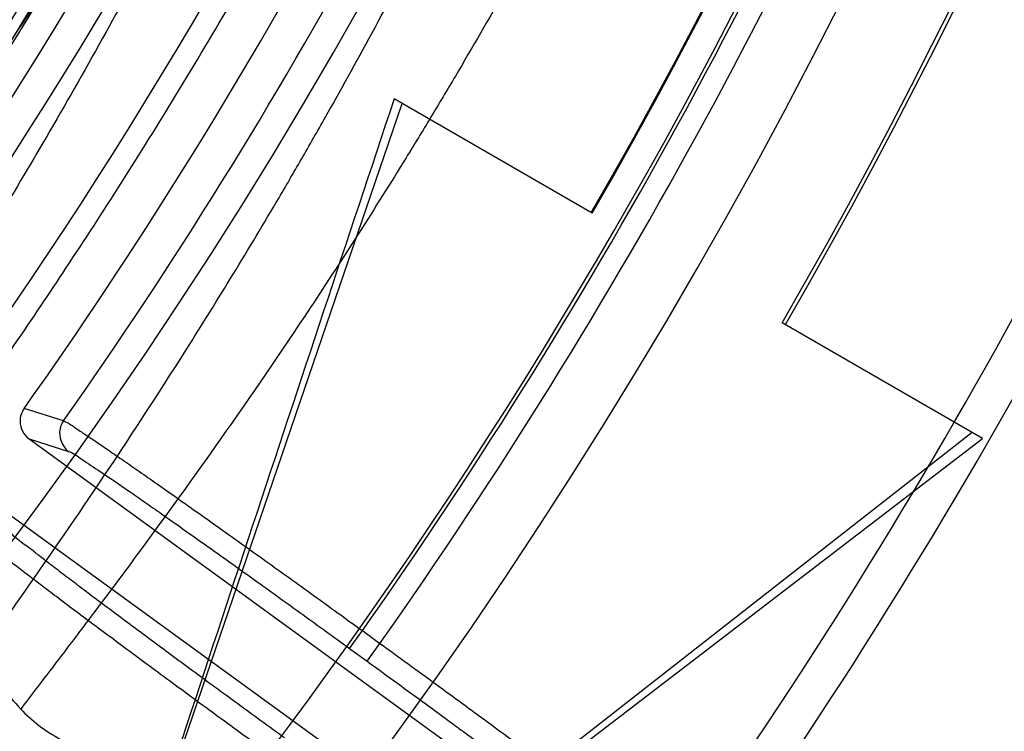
# Model space of a CAD drawing. Header units: millimetres. Extents: x 0 to 297, y 0 to 210.
# Tile 87 of 256: x 147.7783 to 147.8456, y 92.6612 to 92.7098. Entities that reach past the tile are written whole.
import ezdxf

# ---------------------------------------------------------------- set-up
doc = ezdxf.new("R2010")
doc.units = ezdxf.units.MM
doc.header["$LTSCALE"] = 16.335
doc.layers.get('0').update_dxf_attribs({"linetype": 'CONTINUOUS'})
for name, color, linetype in [('01_GLOBAL', 7, 'CONTINUOUS'), ('INTFCLR_1', 7, 'CONTINUOUS'), ('INTFCLR_144815', 7, 'CONTINUOUS')]:
    doc.layers.add(name, color=color, linetype=linetype)

msp = doc.modelspace()

# ---------------------------------------------------------------- linework, layer by layer
at = {"color": 7, "linetype": 'Continuous'}
msp.add_circle((148.2308034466, 92.1164639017), 1.9, dxfattribs=at)
at = {"color": 9, "linetype": 'Continuous'}
msp.add_arc((148.2308034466, 92.1164639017), 1.8756493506, 92.9674534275, 177.0325465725, dxfattribs=at)
at = {"layer": '01_GLOBAL', "color": 7, "linetype": 'Continuous'}
msp.add_circle((148.2308034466, 92.1164639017), 1.925, dxfattribs=at)
at = {"layer": 'INTFCLR_1', "color": 6, "linetype": 'Continuous'}
for radius in [0.3017258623, 0.2867456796]:
    msp.add_arc((147.5056636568, 92.8766036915), radius, 270, 90.00000002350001, dxfattribs=at)
for points, knots in [([(147.7024190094, 93.0916036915), (147.7018087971, 93.0916036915), (147.7029114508, 93.08950324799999), (147.7038583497, 93.08834455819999), (147.7054058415, 93.0863113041), (147.7073153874, 93.0840115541), (147.7097564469, 93.0810765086), (147.7126098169, 93.0776680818), (147.7156703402, 93.073960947), (147.7186923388, 93.0702356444), (147.721505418, 93.0666872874), (147.7240879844, 93.06335701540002), (147.7264364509, 93.0602594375), (147.7285589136, 93.05739951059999), (147.7304701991, 93.0547707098), (147.7321890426, 93.05236174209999), (147.7337330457, 93.05015870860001), (147.7351142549, 93.0481557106), (147.7363481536, 93.04633959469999), (147.7374498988, 93.04469533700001), (147.7384368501, 93.0432038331), (147.7393145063, 93.04186262), (147.740301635, 93.0403384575), (147.7413416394, 93.03871140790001), (147.7424164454, 93.0370044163), (147.7434051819, 93.03541431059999), (147.7444675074, 93.0336832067), (147.7454727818, 93.0320194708), (147.7463989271, 93.0304656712), (147.7472040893, 93.0291000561), (147.7480924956, 93.0275744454), (147.7490691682, 93.0258742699), (147.7501439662, 93.02397450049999), (147.7513258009, 93.02184928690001), (147.7526254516, 93.0194658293), (147.7540567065, 93.016782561), (147.7556293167, 93.01375936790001), (147.7573520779, 93.0103498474), (147.7592357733, 93.0064972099), (147.7612959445, 93.00212210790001), (147.7635459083, 92.9971289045), (147.7659975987, 92.99139551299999), (147.7686600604, 92.9847751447), (147.771540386, 92.9770580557), (147.7745995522, 92.96806700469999), (147.7776353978, 92.9580497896), (147.7804347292, 92.9474285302), (147.7828479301, 92.9366846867), (147.7848548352, 92.9259114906), (147.7864550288, 92.91515159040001), (147.7876568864, 92.9044033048), (147.7884643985, 92.8936919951), (147.7888848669, 92.883007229), (147.788923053, 92.8723658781), (147.7885832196, 92.8617581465), (147.7878679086, 92.85118540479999), (147.7867790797, 92.8406561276), (147.7853146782, 92.8301491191), (147.7834744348, 92.81967840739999), (147.7812492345, 92.80922126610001), (147.7786373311, 92.7987909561), (147.7756726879, 92.7885321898), (147.7725298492, 92.77894344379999), (147.7694333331, 92.7704309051), (147.7665578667, 92.7631606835), (147.763914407, 92.756913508), (147.7614912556, 92.751504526), (147.7592772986, 92.74679278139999), (147.7572566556, 92.7426627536), (147.7554148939, 92.7390284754), (147.7537381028, 92.7358200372), (147.7522167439, 92.7329849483), (147.7508394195, 92.7304773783), (147.7495919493, 92.72825221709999), (147.7484619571, 92.7262722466), (147.7474378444, 92.724505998), (147.7465123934, 92.7229325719), (147.7456788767, 92.7215330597), (147.7447260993, 92.71995062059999), (147.7436842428, 92.71824390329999), (147.7424549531, 92.71626272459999), (147.7413949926, 92.7145809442), (147.7404087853, 92.71303704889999), (147.7395314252, 92.7116777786), (147.7385421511, 92.7101629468), (147.7374297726, 92.7084808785), (147.7361816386, 92.706620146), (147.7347816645, 92.7045655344), (147.7332139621, 92.7023025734), (147.7314607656, 92.69981828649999), (147.7295082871, 92.69710583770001), (147.7273377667, 92.6941536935), (147.7249300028, 92.69095159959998), (147.7222786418, 92.6875081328), (147.7193828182, 92.6838337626), (147.7162651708, 92.67997262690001), (147.7130841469, 92.6761093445), (147.7101062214, 92.67254834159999), (147.7075479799, 92.66947614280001), (147.7055504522, 92.6670757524), (147.7039276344, 92.6649548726), (147.7029496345, 92.6637602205), (147.7017963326, 92.66160369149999), (147.7024190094, 92.66160369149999)], [0, 0, 0, 0, 0.0038604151, 0.0075016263, 0.0124785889, 0.0188917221, 0.0268498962, 0.0364677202, 0.04706947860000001, 0.0572444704, 0.0668187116, 0.0757144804, 0.08390538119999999, 0.0914099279, 0.098245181, 0.1044667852, 0.1101313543, 0.1152642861, 0.1198589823, 0.1240215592, 0.1277856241, 0.1311734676, 0.1341617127, 0.1392736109, 0.1433897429, 0.1469230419, 0.1511192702, 0.1562389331, 0.1592204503, 0.1625628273, 0.1662680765, 0.1703891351, 0.1749670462, 0.1800766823, 0.185772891, 0.1921413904, 0.1993155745, 0.2073310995, 0.2163076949, 0.2264451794, 0.2379233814, 0.250953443, 0.2658909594, 0.2830621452, 0.3030578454, 0.3259639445, 0.3492662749, 0.372530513, 0.3956109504, 0.4185782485, 0.4413347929, 0.4640172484, 0.48651927, 0.5089682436, 0.5313242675, 0.553647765, 0.5759939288, 0.5982772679, 0.6207473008, 0.6432362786, 0.6658996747, 0.6887559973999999, 0.7107777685, 0.7297237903, 0.7460531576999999, 0.7602331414, 0.7726347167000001, 0.7835467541, 0.7931663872, 0.8017211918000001, 0.8093215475, 0.8160683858, 0.8220758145, 0.8274205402, 0.8322066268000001, 0.8364980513, 0.8403368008, 0.8437547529, 0.8468031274, 0.8520223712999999, 0.8564046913, 0.8615533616, 0.8645986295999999, 0.8679945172, 0.8717882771, 0.8760445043, 0.8807522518, 0.8859628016, 0.8917731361, 0.8981681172, 0.9051985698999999, 0.9129160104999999, 0.9213486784, 0.9305434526, 0.9404096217, 0.9509435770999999, 0.9619432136, 0.9720502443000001, 0.9803711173, 0.9870628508, 0.9922716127, 0.99606073, 1, 1, 1, 1]), ([(147.7024190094, 92.66160369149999), (147.7031143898, 92.66160369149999), (147.7043203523, 92.6624163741), (147.7061744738, 92.6635325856), (147.7083002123, 92.66507723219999), (147.710928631, 92.6670898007), (147.7140582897, 92.6696593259), (147.7175074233, 92.6726544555), (147.7210070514, 92.6758564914), (147.724310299, 92.6790215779), (147.7273371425, 92.6820373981), (147.7300923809, 92.6848835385), (147.7325889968, 92.6875456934), (147.7348455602, 92.6900206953), (147.7368773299, 92.69230773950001), (147.7387011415, 92.69440843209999), (147.7403405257, 92.6963368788), (147.7418089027, 92.69809721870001), (147.74312239, 92.69969855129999), (147.7442950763, 92.7011505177), (147.7453447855, 92.7024683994), (147.7462981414, 92.7036803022), (147.7472372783, 92.7048876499), (147.7482377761, 92.70618954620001), (147.7492999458, 92.7075906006), (147.7503509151, 92.70899661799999), (147.7513832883, 92.71039607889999), (147.7524574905, 92.7118722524), (147.7536466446, 92.7135309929), (147.7549757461, 92.71541616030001), (147.7564609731, 92.7175638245), (147.7581179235, 92.7200131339), (147.7599603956, 92.72280467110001), (147.7620026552, 92.725988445), (147.7642665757, 92.7296344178), (147.7667734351, 92.73382309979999), (147.7695429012, 92.73865281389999), (147.7725956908, 92.7442536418), (147.7759494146, 92.7507780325), (147.7796263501, 92.7584542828), (147.7835547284, 92.7673916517), (147.7874822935, 92.777309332), (147.7911546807, 92.7877658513), (147.7944163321, 92.7983650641), (147.7972390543, 92.8090034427), (147.7996322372, 92.81966957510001), (147.8015947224, 92.830307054), (147.8031423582, 92.84094476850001), (147.8042785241, 92.8515373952), (147.8050140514, 92.86210180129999), (147.805355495, 92.8726275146), (147.8053083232, 92.8831163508), (147.8048760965, 92.8935745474), (147.8040611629, 92.9039954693), (147.8028633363, 92.9143835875), (147.8012816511, 92.9247373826), (147.799316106, 92.935041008), (147.7969588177, 92.94531754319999), (147.7942058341, 92.9555541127), (147.7910435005, 92.9657625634), (147.7874805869, 92.97589100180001), (147.7836594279, 92.98555735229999), (147.7798256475, 92.9943126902), (147.7762354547, 93.0018480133), (147.7729615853, 93.0082575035), (147.7699846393, 93.0137592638), (147.767284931, 93.01850609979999), (147.7648405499, 93.0226260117), (147.7626315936, 93.0262165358), (147.7606351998, 93.029359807), (147.7588346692, 93.032115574), (147.7572125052, 93.0345383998), (147.7557564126, 93.0366668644), (147.7544486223, 93.0385420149), (147.7532796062, 93.0401903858), (147.7522307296, 93.04164776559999), (147.7512884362, 93.0429399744), (147.7503875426, 93.0441606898), (147.749451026, 93.0454152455), (147.7484191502, 93.0467800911), (147.7473563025, 93.048166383), (147.7462900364, 93.04953808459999), (147.7452102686, 93.0509094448), (147.7440251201, 93.0523937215), (147.7427013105, 93.0540257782), (147.7412185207, 93.05582248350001), (147.7395625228, 93.05779146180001), (147.7377136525, 93.05994306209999), (147.7356554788, 93.0622827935), (147.733366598, 93.0648176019), (147.7308303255, 93.0675463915), (147.7280323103, 93.07046241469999), (147.7249547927, 93.0735545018), (147.7215984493, 93.0767954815), (147.7180191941, 93.0800963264), (147.7144644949, 93.08320501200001), (147.7112102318, 93.085894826), (147.7084715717, 93.08800309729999), (147.7062664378, 93.089614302), (147.7043599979, 93.09076625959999), (147.7031273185, 93.0916036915), (147.7024190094, 93.0916036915)], [0, 0, 0, 0, 0.0042187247, 0.0081401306, 0.0133978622, 0.0200459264, 0.0282638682, 0.0379443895, 0.0477615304, 0.05703690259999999, 0.0656973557, 0.0736821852, 0.0810680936, 0.0878383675, 0.0940009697, 0.0996271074, 0.1047154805, 0.1093563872, 0.1135342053, 0.1172803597, 0.1206792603, 0.1237557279, 0.1266349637, 0.1299589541, 0.1337168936, 0.1373013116, 0.1406085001, 0.1442672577, 0.148377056, 0.1529904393, 0.1582606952, 0.164218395, 0.1709303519, 0.1785521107, 0.1871652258, 0.1969659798, 0.2081658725, 0.2209392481, 0.2356613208, 0.2526660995, 0.2725685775, 0.2948769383, 0.3173640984, 0.3397873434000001, 0.3621386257, 0.3841211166, 0.4060891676, 0.4277469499, 0.4493218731, 0.470705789, 0.4919793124, 0.5131981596, 0.5343255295, 0.5554668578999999, 0.5765984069, 0.5977513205, 0.6189954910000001, 0.6402209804, 0.6617015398, 0.6832900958, 0.7050415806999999, 0.7268239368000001, 0.7463339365, 0.7630160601, 0.7774553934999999, 0.7899931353, 0.8009638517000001, 0.8105830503, 0.8190545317, 0.8265380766, 0.8331730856, 0.8390248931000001, 0.8442268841, 0.8488182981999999, 0.8528943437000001, 0.8564866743, 0.8597116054, 0.8625968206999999, 0.8656908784, 0.8692094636, 0.8729771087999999, 0.8762884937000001, 0.879749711, 0.8835661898, 0.8878115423, 0.8924986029, 0.8976989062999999, 0.9034198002, 0.9097088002, 0.9166034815, 0.9241390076, 0.9323094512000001, 0.9411199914, 0.9506041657, 0.9606137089, 0.9706541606, 0.9792553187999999, 0.9862062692, 0.9916647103, 0.9957028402, 1, 1, 1, 1])]:
    msp.add_open_spline(points, degree=3, knots=knots, dxfattribs=at)
at = {"layer": 'INTFCLR_1', "color": 9, "linetype": 'Continuous'}
for points, knots in [([(147.6811764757, 92.6616036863), (147.6810781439, 92.6616036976), (147.6808373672, 92.6616511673), (147.6808497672, 92.6620839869), (147.6811074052, 92.66252928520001), (147.6815528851, 92.66319115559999), (147.6822318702, 92.6640149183), (147.6835407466, 92.6654986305), (147.6855593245, 92.6676144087), (147.6883533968, 92.67047263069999), (147.6928736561, 92.67507601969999), (147.6978811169, 92.68027873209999), (147.7024841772, 92.6852758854), (147.7049756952, 92.68805332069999), (147.7064519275, 92.6897231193), (147.7103658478, 92.69419510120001), (147.7171547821, 92.70234315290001), (147.7265732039, 92.71484082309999), (147.7342592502, 92.7262958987), (147.7391039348, 92.7342592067), (147.7413524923, 92.7381219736), (147.7428653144, 92.74076896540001), (147.7470335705, 92.74827048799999), (147.7534974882, 92.7611245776), (147.7597854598, 92.7761068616), (147.7637211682, 92.7870999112), (147.7655837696, 92.7927940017), (147.7666180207, 92.7961131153), (147.7691666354, 92.8045735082), (147.7729221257, 92.8193173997), (147.7759956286, 92.83708214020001), (147.7773158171, 92.8488648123), (147.7777944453, 92.8543974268), (147.7780778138, 92.8581145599), (147.7786975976, 92.86830028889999), (147.7788639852, 92.8849640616), (147.7776820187, 92.90156740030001), (147.7764527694, 92.9116340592), (147.7759502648, 92.9152888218), (147.7751474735, 92.9207210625), (147.7731505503, 92.93223826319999), (147.7691057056, 92.949481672), (147.7648598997, 92.9628870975), (147.7625223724, 92.96940981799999)], [0, 0, 0, 0, 0.0008731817, 0.001718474, 0.0032338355, 0.0055641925, 0.0087322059, 0.0127298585, 0.0231213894, 0.0346993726, 0.0482226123, 0.08041255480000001, 0.0988155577, 0.1085507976, 0.1135449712, 0.1186069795, 0.1613231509, 0.207686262, 0.2575123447, 0.2837454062, 0.2904461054, 0.2972015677, 0.3108182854, 0.366650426, 0.4248609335, 0.4549769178, 0.4703146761, 0.4780576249, 0.4858477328, 0.5487775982, 0.6130123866, 0.6457680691, 0.6540347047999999, 0.6623246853, 0.6788711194, 0.7446474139, 0.8101273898, 0.8265053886, 0.8346996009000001, 0.8428861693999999, 0.8752668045, 0.9384714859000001, 1, 1, 1, 1]), ([(147.7786398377, 92.7838190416), (147.7762971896, 92.77758353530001), (147.7712466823, 92.7655438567), (147.7639124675, 92.75115066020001), (147.7587756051, 92.74228519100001), (147.7563693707, 92.7383353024), (147.7547696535, 92.73576002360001), (147.7504343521, 92.7289779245), (147.743140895, 92.7185503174), (147.7329609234, 92.7058269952), (147.7242940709, 92.6962590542), (147.7182143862, 92.69012306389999), (147.7148397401, 92.68686264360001), (147.7101283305, 92.68243898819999), (147.704745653, 92.6777121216), (147.6987350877, 92.6728666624), (147.694713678, 92.66980354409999), (147.691566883, 92.667543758), (147.6892555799, 92.66597146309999), (147.6866540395, 92.6642566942), (147.6840672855, 92.6627785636), (147.6817988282, 92.66160361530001), (147.6811764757, 92.6616036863)], [0, 0, 0, 0, 0.1254392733, 0.2455954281, 0.3039386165, 0.3183545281, 0.3326935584, 0.3610298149, 0.4699340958, 0.5721292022, 0.6676979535, 0.7128867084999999, 0.7347758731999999, 0.7560605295, 0.8345894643, 0.86959304, 0.9014329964, 0.9297831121, 0.9425142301, 0.954114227, 0.9882800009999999, 1, 1, 1, 1])]:
    msp.add_open_spline(points, degree=3, knots=knots, dxfattribs=at)
at = {"layer": 'INTFCLR_144815', "color": 6, "linetype": 'Continuous'}
for p, q in [((147.8174328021, 92.6966036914), (147.8038936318, 92.70442053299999)), ((147.7797297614, 92.6317690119), (147.8044424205, 92.70410368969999)), ((147.8441244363, 92.68119327), (147.8304231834, 92.6891036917)), ((147.8434135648, 92.6816036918), (147.7797297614, 92.6317690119)), ((147.7789322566, 92.68115260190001), (147.8224532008, 92.64953278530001)), ((147.7823849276, 92.6338467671), (147.8441244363, 92.68119327)), ((147.8195142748, 92.64548770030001), (147.7759933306, 92.67710751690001))]:
    msp.add_line(p, q, dxfattribs=at)
at = {"layer": 'INTFCLR_144815', "color": 9, "linetype": 'Continuous'}
for p, q in [((147.7812790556, 92.68238048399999), (147.7785887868, 92.6832327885)), ((147.778932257, 92.68115260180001), (147.7816219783, 92.68030428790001)), ((147.8008337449, 92.6668266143), (147.8017152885, 92.668039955)), ((147.8017152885, 92.668039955), (147.8029156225, 92.66716786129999)), ((147.8020340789, 92.6659545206), (147.8029156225, 92.66716786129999)), ((147.8008337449, 92.6668266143), (147.8020340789, 92.6659545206))]:
    msp.add_line(p, q, dxfattribs=at)
at = {"layer": 'INTFCLR_144815', "color": 6, "linetype": 'Continuous'}
for radius in [0.3190566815, 0.3040475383]:
    msp.add_circle((147.5056636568, 92.8766036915), radius, dxfattribs=at)
for centre, radius, start, end in [((147.5056636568, 92.8766036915), 0.4398395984, 313.9937911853, 154.5150993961), ((147.5056636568, 92.8766036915), 0.3241269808, 308.490992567, 51.50900743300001), ((147.5056636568, 92.8766036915), 0.3391361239, 316.9838592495, 43.0161407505), ((147.5056636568, 92.8766036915), 0.3200091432, 313.9992414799, 46.00075850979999), ((147.5056636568, 92.8766036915), 0.3599288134, 329.9999999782, 359.9999999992), ((147.5056636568, 92.8766036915), 0.36, 329.9999999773, 360), ((147.5056636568, 92.8766036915), 0.375, 330.0000000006, 360), ((147.5056636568, 92.8766036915), 0.3752583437, 330.0000000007, 360), ((147.5056636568, 92.8766036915), 0.3344853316, 324.681947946, 338.3180519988), ((147.5056636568, 92.8766036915), 0.391278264, 324.5878227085, 338.4121772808), ((159.7070514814, 88.7393478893), 12.5461933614, 161.5765175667, 161.8573447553)]:
    msp.add_arc(centre, radius, start, end, dxfattribs=at)
at = {"layer": 'INTFCLR_144815', "color": 9, "linetype": 'Continuous'}
for centre, radius, start, end in [((147.5056636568, 92.8766036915), 0.4080560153, 292.4997540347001, 54.0964566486), ((147.5056765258, 92.87660676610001), 0.3618850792, 311.2505121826, 48.7494878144), ((147.5056636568, 92.87660369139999), 0.3298406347, 314.0862202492, 45.9137797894), ((147.5056636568, 92.8766036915), 0.3219531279, 313.8592910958, 46.1407088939), ((147.5056636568, 92.8766036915), 0.3198467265, 314.0319604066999, 45.9680396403), ((147.5056636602, 92.8766036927), 0.3681108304, 292.4997540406, 16.610836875), ((147.5056636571, 92.87660369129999), 0.3371742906, 324.8280604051, 338.1719396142), ((147.5056636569, 92.87660369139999), 0.3621400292, 324.835904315, 338.1640956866), ((147.5056636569, 92.87660369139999), 0.3636235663, 324.8324936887, 338.1675063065), ((147.5056636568, 92.8766036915), 0.3885893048, 324.7244769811, 338.2755229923), ((147.5056636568, 92.8766036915), 0.4164420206, 203.8266800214, 313.0809380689), ((147.5056636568, 92.8766036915), 0.4214424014, 203.8278898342, 312.5732768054), ((147.5056636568, 92.8766036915), 0.4364412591, 203.8266800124, 319.1799903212)]:
    msp.add_arc(centre, radius, start, end, dxfattribs=at)
at = {"layer": 'INTFCLR_144815', "color": 6, "linetype": 'Continuous'}
for points, knots in [([(147.7284687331, 92.65410377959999), (147.7281248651, 92.65411009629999), (147.7284667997, 92.6553861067), (147.7289335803, 92.6559818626), (147.7294381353, 92.656793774), (147.7299269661, 92.65749477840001), (147.7305020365, 92.6583039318), (147.731162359, 92.6592026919), (147.7319099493, 92.66020143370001), (147.7327456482, 92.66130133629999), (147.7336709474, 92.66250732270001), (147.7346879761, 92.6638247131), (147.7357985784, 92.6652591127), (147.7370029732, 92.6668144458), (147.7382990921, 92.66849222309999), (147.7396836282, 92.6702928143), (147.7411548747, 92.6722190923), (147.7427145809, 92.6742789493), (147.7443650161, 92.6764816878), (147.746103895, 92.67883130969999), (147.7479255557, 92.6813277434), (147.749823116, 92.6839695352), (147.7517910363, 92.68675738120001), (147.7538223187, 92.689690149), (147.7559091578, 92.6927656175), (147.7580430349, 92.6959804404), (147.760214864, 92.6993301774), (147.7624151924, 92.7028094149), (147.7646343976, 92.70641190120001), (147.7668628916, 92.71013072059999), (147.7690913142, 92.71395848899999), (147.7713106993, 92.7178875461), (147.7735126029, 92.7219101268), (147.7756891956, 92.72601851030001), (147.7778333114, 92.73020512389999), (147.7799384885, 92.73446266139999), (147.781998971, 92.73878415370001), (147.7840096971, 92.7431630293), (147.785966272, 92.7475931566), (147.7878649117, 92.7520688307), (147.7897023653, 92.75658470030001), (147.7914762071, 92.7611366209), (147.7931808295, 92.76571122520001), (147.7948144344, 92.7703031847), (147.7963777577, 92.7749136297), (147.7978725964, 92.77954824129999), (147.7992992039, 92.7842086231), (147.8006556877, 92.7888890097), (147.801941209, 92.79358669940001), (147.803154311, 92.79829575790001), (147.8042942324, 92.8030117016), (147.8053612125, 92.8077336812), (147.806355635, 92.81246156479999), (147.8072778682, 92.8171953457), (147.8081281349, 92.82193449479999), (147.8089065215, 92.8266777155), (147.8096131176, 92.831423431), (147.8102481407, 92.8361706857), (147.8108118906, 92.84091921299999), (147.8113046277, 92.8456686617), (147.8117265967, 92.8504187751), (147.8120780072, 92.8551692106), (147.8123590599, 92.8599199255), (147.812569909, 92.86467073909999), (147.8127106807, 92.8694216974), (147.8127814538, 92.87417265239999), (147.8127822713, 92.87892366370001), (147.8127131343, 92.88367460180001), (147.8125740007, 92.8884255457), (147.8123647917, 92.8931763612), (147.8120853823, 92.8979270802), (147.8117356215, 92.9026774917), (147.8113153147, 92.90742751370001), (147.8108242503, 92.91217686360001), (147.8102621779, 92.9169253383), (147.8096288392, 92.921672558), (147.8089239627, 92.9264180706), (147.8081472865, 92.93116125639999), (147.8072985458, 92.9359014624), (147.8063774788, 92.9406379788), (147.8053839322, 92.9453695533), (147.804317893, 92.950094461), (147.8031794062, 92.9548110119), (147.8019684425, 92.9595180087), (147.8006848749, 92.96421469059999), (147.7993287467, 92.9688997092), (147.7979004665, 92.97357066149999), (147.7964007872, 92.97822446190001), (147.7948306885, 92.98285783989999), (147.7931912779, 92.987467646), (147.7914839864, 92.9920503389), (147.7897106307, 92.9966019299), (147.7878734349, 93.00111803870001), (147.7859750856, 93.0055938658), (147.7840187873, 93.01002417), (147.7820083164, 93.01440325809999), (147.7799480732, 93.0187249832), (147.7778431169, 93.02298277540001), (147.7756991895, 93.02716968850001), (147.773522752, 93.0312784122), (147.7713209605, 93.0353013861), (147.7691016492, 93.0392308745), (147.7668732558, 93.0430591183), (147.7646447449, 93.04677845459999), (147.7624254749, 93.0503814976), (147.7602250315, 93.0538613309), (147.7580530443, 93.0572116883), (147.7559189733, 93.0604271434), (147.7538319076, 93.0635032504), (147.7518003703, 93.06643665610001), (147.7498321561, 93.0692251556), (147.7479341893, 93.0718677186), (147.7461124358, 93.07436445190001), (147.7443718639, 93.076716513), (147.7427164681, 93.07892596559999), (147.7411492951, 93.0809956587), (147.7396725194, 93.0829290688), (147.7382875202, 93.0847301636), (147.7369950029, 93.086403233), (147.7357951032, 93.08795275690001), (147.7346874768, 93.08938331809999), (147.7336714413, 93.09069941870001), (147.7327460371, 93.0919055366), (147.7319101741, 93.0930056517), (147.7311625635, 93.0940044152), (147.7305021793, 93.0949032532), (147.72992705, 93.09571248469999), (147.7294381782, 93.0964135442), (147.7289336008, 93.0972254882), (147.7284668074, 93.0978212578), (147.728124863, 93.0990972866), (147.7284687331, 93.0991036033)], [0, 0, 0, 0, 0.0021236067, 0.0044659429, 0.005996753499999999, 0.007775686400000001, 0.0098091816, 0.0121043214, 0.0146687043, 0.0175100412, 0.0206343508, 0.0240542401, 0.0277864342, 0.0318356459, 0.0362005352, 0.040877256, 0.0458603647, 0.0511668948, 0.0568307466, 0.06285557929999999, 0.0692156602, 0.07591263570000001, 0.0829392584, 0.09028590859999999, 0.0979403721, 0.1058876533, 0.114110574, 0.1225900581, 0.1313055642, 0.140235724, 0.1493588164, 0.1586532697, 0.1680981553, 0.1776734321, 0.1873601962, 0.1971407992, 0.2069991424, 0.2169205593, 0.2268918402, 0.236901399, 0.2469387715, 0.256994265, 0.2670652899, 0.2770813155, 0.2870874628, 0.2971238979, 0.3071487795, 0.3171804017, 0.3272115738, 0.3372204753, 0.347205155, 0.3571681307, 0.3671107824, 0.3770356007, 0.3869457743, 0.396839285, 0.4067137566, 0.4165706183, 0.4264117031, 0.436238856, 0.4460529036, 0.4558561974, 0.465649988, 0.4754369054, 0.4852183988, 0.4949970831, 0.5047743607, 0.514552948, 0.5243342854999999, 0.5341210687, 0.5439147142, 0.5537177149, 0.5635313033, 0.5733577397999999, 0.5831983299, 0.5930548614, 0.6029285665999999, 0.6128203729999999, 0.6227310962, 0.6326618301, 0.642613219, 0.6525827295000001, 0.6625684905, 0.6725713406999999, 0.6825918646, 0.692631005, 0.7026858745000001, 0.7127502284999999, 0.7228203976, 0.7328919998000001, 0.7429592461, 0.7530154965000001, 0.7630529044, 0.7730624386, 0.783033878, 0.7929554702, 0.8028140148, 0.8125949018, 0.8222819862, 0.8318577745, 0.8413032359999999, 0.8505983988, 0.8597223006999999, 0.868653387, 0.8773699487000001, 0.8858505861, 0.894074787, 0.9020233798, 0.9096791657, 0.9170272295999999, 0.9240552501, 0.9307537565, 0.9371162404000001, 0.9431389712, 0.9488208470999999, 0.9541629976, 0.959168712, 0.963842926, 0.9681919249, 0.9722229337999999, 0.9759438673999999, 0.9793632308, 0.9824892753, 0.9853304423, 0.9878949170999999, 0.9901903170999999, 0.992224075, 0.994003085, 0.9955339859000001, 0.9978763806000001, 1, 1, 1, 1]), ([(147.7357237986, 93.0916036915), (147.7353758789, 93.0916036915), (147.7356994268, 93.09031299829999), (147.7361425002, 93.0896962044), (147.7366231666, 93.08886737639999), (147.7370888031, 93.0881506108), (147.737636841, 93.0873240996), (147.7382660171, 93.08640637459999), (147.7389780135, 93.08538740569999), (147.7397734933, 93.08426604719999), (147.740653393, 93.08303795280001), (147.7416183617, 93.0816995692), (147.742668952, 93.0802468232), (147.7438053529, 93.07867577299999), (147.7450274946, 93.076982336), (147.7463347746, 93.0751626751), (147.7477261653, 93.0732130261), (147.7491999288, 93.0711300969), (147.7507536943, 93.06891097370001), (147.7523842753, 93.0665534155), (147.7540876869, 93.06405588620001), (147.755859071, 93.0614177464), (147.7576927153, 93.05863933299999), (147.7595821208, 93.05572198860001), (147.7615200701, 93.0526681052), (147.7634987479, 93.04948109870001), (147.7655098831, 93.0461653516), (147.7675449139, 93.0427261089), (147.7695951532, 93.0391693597), (147.7716519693, 93.0355016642), (147.7737069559, 93.0317299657), (147.7757520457, 93.0278614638), (147.7777796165, 93.02390347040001), (147.7797825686, 93.0198632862), (147.7817543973, 93.01574804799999), (147.783689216, 93.01156464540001), (147.785581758, 93.0073196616), (147.7874273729, 93.0030193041), (147.7892219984, 92.99866937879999), (147.7909621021, 92.9942753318), (147.7926447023, 92.9898420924), (147.7942672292, 92.9853743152), (147.7958276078, 92.98087605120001), (147.7973240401, 92.9763512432), (147.7987551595, 92.9718031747), (147.8001197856, 92.9672351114), (147.8014170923, 92.9626496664), (147.8026463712, 92.958049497), (147.8038071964, 92.9534366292), (147.8048992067, 92.948813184), (147.8059222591, 92.944180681), (147.8068762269, 92.9395408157), (147.8077611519, 92.9348946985), (147.8085770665, 92.9302436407), (147.8093241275, 92.92558837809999), (147.8100024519, 92.92092994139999), (147.8106122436, 92.91626881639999), (147.8111536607, 92.9116057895), (147.8116269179, 92.90694109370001), (147.812032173, 92.9022753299), (147.8123696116, 92.897608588), (147.8126393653, 92.8929413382), (147.8128415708, 92.8882735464), (147.8129763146, 92.88360558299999), (147.8130436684, 92.8789373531), (147.8130436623, 92.8742691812), (147.8129762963, 92.8696009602), (147.8128415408, 92.8649330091), (147.812639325, 92.8602652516), (147.8123695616, 92.85559802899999), (147.8120321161, 92.85093134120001), (147.8116268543, 92.84626561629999), (147.8111535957, 92.84160099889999), (147.8106121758, 92.8369380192), (147.8100023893, 92.8322769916), (147.809324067, 92.8276186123), (147.8085770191, 92.82296346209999), (147.8077611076, 92.8183124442), (147.8068762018, 92.81366644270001), (147.8059222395, 92.80902661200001), (147.8048992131, 92.8043942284), (147.8038072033, 92.79977078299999), (147.8026464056, 92.79515801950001), (147.8014171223, 92.79055782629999), (147.8001198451, 92.7859724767), (147.7987552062, 92.7814043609), (147.7973241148, 92.7768563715), (147.7958276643, 92.77233149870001), (147.7942673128, 92.76783330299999), (147.7926447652, 92.76336546), (147.7909621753, 92.7589322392), (147.7892220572, 92.7545381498), (147.7874274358, 92.7501882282), (147.7855818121, 92.7458878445), (147.7836892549, 92.7416428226), (147.7817544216, 92.73745938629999), (147.7797825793, 92.7333441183), (147.7777796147, 92.7293039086), (147.7757520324, 92.7253458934), (147.7737069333, 92.7214773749), (147.7716519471, 92.71770567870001), (147.7695951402, 92.7140380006), (147.7675449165, 92.7104812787), (147.7655099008, 92.70704206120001), (147.763498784, 92.7037263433), (147.7615201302, 92.7005393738), (147.7595822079, 92.69748553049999), (147.7576928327, 92.6945682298), (147.7558592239, 92.6917898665), (147.7540878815, 92.68915178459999), (147.7523844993, 92.6866542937), (147.7507539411, 92.684296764), (147.7492001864, 92.68207765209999), (147.7477264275, 92.6799947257), (147.7463350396, 92.67804507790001), (147.7450277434, 92.6762253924), (147.7438055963, 92.6745319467), (147.7426691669, 92.6729608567), (147.7416185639, 92.67150809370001), (147.7406535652, 92.67016966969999), (147.7397736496, 92.6689415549), (147.7389781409, 92.6678201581), (147.7382661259, 92.6668011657), (147.7376369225, 92.6658834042), (147.7370888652, 92.6650568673), (147.7366232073, 92.664340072), (147.7361425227, 92.6635112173), (147.735699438, 92.66289440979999), (147.7353758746, 92.66160369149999), (147.7357237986, 92.66160369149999)], [0, 0, 0, 0, 0.0022415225, 0.0046949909, 0.0062948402, 0.0081515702, 0.0102713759, 0.0126610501, 0.0153273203, 0.0182777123, 0.0215194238, 0.0250604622, 0.0289080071, 0.0330699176, 0.0375525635, 0.0423627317, 0.0475050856, 0.0529841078, 0.05880161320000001, 0.0649581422, 0.07145189, 0.07827835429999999, 0.08543053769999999, 0.0928988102, 0.1006709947, 0.1087324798, 0.1170666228, 0.1256550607, 0.1344781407, 0.1435153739, 0.1527460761, 0.1621498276, 0.1717063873, 0.1813963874, 0.1912015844, 0.2011049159, 0.2110906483, 0.2211444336, 0.2312534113, 0.241406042, 0.2515916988, 0.2618021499, 0.2720286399, 0.2822654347, 0.2925056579, 0.3027455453, 0.312979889, 0.3232065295, 0.3334216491, 0.3436244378, 0.3538122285, 0.3639852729, 0.3741416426, 0.3842825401, 0.3944068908, 0.4045165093, 0.4146106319, 0.4246916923, 0.4347594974, 0.444816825, 0.4548636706, 0.4649030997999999, 0.474935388, 0.4849637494, 0.494988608, 0.5050132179, 0.5150380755, 0.5250663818, 0.5350986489, 0.5451379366, 0.5551847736, 0.565241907, 0.5753096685, 0.5853904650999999, 0.5954845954, 0.6055938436, 0.615718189, 0.6258587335, 0.636015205, 0.6461877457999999, 0.6563757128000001, 0.6665780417, 0.6767934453, 0.6870195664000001, 0.6972543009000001, 0.7074936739, 0.7177343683, 0.7279706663, 0.7381976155, 0.7484076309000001, 0.7585937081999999, 0.7687462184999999, 0.7788551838, 0.7889090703, 0.7988948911, 0.808798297, 0.8186035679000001, 0.82829363, 0.8378502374, 0.8472540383, 0.8564847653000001, 0.8655219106, 0.8743449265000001, 0.8829333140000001, 0.8912673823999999, 0.8993287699, 0.9071008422, 0.9145690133, 0.9217210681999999, 0.9285473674, 0.9350409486, 0.9411974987, 0.9470149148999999, 0.9524939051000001, 0.9576363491, 0.9624464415, 0.9669292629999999, 0.9710911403, 0.9749388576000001, 0.9784798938, 0.9817217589, 0.9846721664, 0.9873385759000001, 0.9897282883, 0.9918482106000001, 0.9937049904, 0.9953049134, 0.9977584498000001, 1, 1, 1, 1]), ([(147.7930286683, 92.8766036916), (147.7930286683, 92.87365185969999), (147.7929418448, 92.8677449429), (147.7925510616, 92.8588860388), (147.7918988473, 92.850026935), (147.7909832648, 92.8411683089), (147.7898024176, 92.8323115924), (147.7883542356, 92.823459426), (147.78663577, 92.8146158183), (147.7846446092, 92.8057865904), (147.7823800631, 92.7969797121), (147.7798403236, 92.7882070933), (147.7770278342, 92.7794826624), (147.7739451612, 92.7708246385), (147.7706006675, 92.76225608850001), (147.7670056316, 92.7538045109), (147.7631791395, 92.74550420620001), (147.7591475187, 92.7373952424), (147.7549462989, 92.7295251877), (147.7506219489, 92.72194611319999), (147.7462311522, 92.7147136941), (147.7418401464, 92.70788457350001), (147.7375209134, 92.7015108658), (147.7333466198, 92.6956354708), (147.7293849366, 92.6902872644), (147.7256928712, 92.6854776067), (147.7223132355, 92.681202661), (147.719272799, 92.6774445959), (147.7165878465, 92.6741754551), (147.7142575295, 92.6713602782), (147.7122827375, 92.6689721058), (147.7106428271, 92.6669506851), (147.7093543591, 92.6653473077), (147.7083339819, 92.66391942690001), (147.7076676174, 92.6630872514), (147.7070414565, 92.66160369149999), (147.7074681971, 92.66160369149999)], [0, 0, 0, 0, 0.0374136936, 0.0748639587, 0.1123780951, 0.1499879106, 0.1877264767, 0.2256114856, 0.2636616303, 0.3018965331, 0.3403130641, 0.3789003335, 0.4176356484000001, 0.4564792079, 0.4953691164, 0.5342020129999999, 0.5728718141, 0.611197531, 0.6489667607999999, 0.6859303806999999, 0.721782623, 0.7561939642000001, 0.788825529, 0.8193610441, 0.8475376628, 0.8731799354, 0.8962089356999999, 0.9166076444, 0.9344457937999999, 0.9498358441, 0.9629038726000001, 0.9737937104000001, 0.9826269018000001, 0.9895233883, 0.9945911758, 1, 1, 1, 1]), ([(147.7213403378, 92.65410377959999), (147.7210071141, 92.6541098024), (147.7213359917, 92.6553531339), (147.7218077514, 92.6559237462), (147.7223120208, 92.6567115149), (147.7228022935, 92.6573910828), (147.7233789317, 92.65817632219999), (147.7240414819, 92.6590487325), (147.7247918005, 92.66001853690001), (147.7256308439, 92.66108688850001), (147.7265597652, 92.66225816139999), (147.7275795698, 92.6635360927), (147.7286913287, 92.6649251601), (147.7298959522, 92.66642999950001), (147.7311942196, 92.66805558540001), (147.7325865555, 92.6698069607), (147.7340730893, 92.6716893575), (147.7356532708, 92.6737077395), (147.7373256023, 92.6758664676), (147.7390872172, 92.67816872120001), (147.7409338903, 92.6806164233), (147.7428603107, 92.6832104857), (147.7448603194, 92.685951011), (147.7469269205, 92.68883718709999), (147.7490522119, 92.6918670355), (147.7512274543, 92.6950373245), (147.7534432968, 92.69834369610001), (147.755689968, 92.7017807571), (147.7579575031, 92.70534224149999), (147.760235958, 92.7090211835), (147.7625156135, 92.7128101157), (147.7647871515, 92.71670126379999), (147.7670417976, 92.7206867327), (147.769271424, 92.7247586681), (147.771468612, 92.72890938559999), (147.7736266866, 92.73313148), (147.7757397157, 92.7374178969), (147.7778024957, 92.7417619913), (147.7798105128, 92.7461575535), (147.7817598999, 92.7505988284), (147.783647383, 92.7550805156), (147.7854702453, 92.7595978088), (147.7872262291, 92.76414628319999), (147.7889135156, 92.76872195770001), (147.7905306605, 92.7733212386), (147.7920765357, 92.7779408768), (147.7935503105, 92.78257800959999), (147.7949513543, 92.7872299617), (147.7962792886, 92.79189450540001), (147.7975338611, 92.7965695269), (147.7987150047, 92.8012533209), (147.7998227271, 92.8059442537), (147.8008571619, 92.8106410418), (147.8018184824, 92.8153424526), (147.8027069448, 92.8200475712), (147.8035228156, 92.8247555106), (147.8042664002, 92.82946561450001), (147.8049379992, 92.8341772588), (147.8055379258, 92.83889001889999), (147.8060664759, 92.8436035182), (147.8065239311, 92.84831749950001), (147.8069105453, 92.8530317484), (147.8072265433, 92.85774612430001), (147.8074721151, 92.8624605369), (147.8076474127, 92.8671749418), (147.8077525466, 92.87188931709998), (147.8077759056, 92.8750323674), (147.8077759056, 92.87660369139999)], [0, 0, 0, 0, 0.0040984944, 0.008657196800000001, 0.0116427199, 0.0151159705, 0.0190904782, 0.0235807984, 0.0286007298, 0.0341649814, 0.0402875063, 0.046984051, 0.05427110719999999, 0.0621670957, 0.0706888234, 0.0798547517, 0.0896814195, 0.1001853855, 0.1113776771, 0.1232622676, 0.1358345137, 0.1490837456, 0.1629968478, 0.1775559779, 0.1927364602, 0.2085082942, 0.2248364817, 0.2416821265, 0.2590032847, 0.276756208, 0.2948964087, 0.3133796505, 0.3321629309, 0.351205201, 0.3704678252, 0.3899149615, 0.4095138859, 0.4292348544, 0.4490512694, 0.4689395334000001, 0.4888788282, 0.5088510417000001, 0.5288411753, 0.5488351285, 0.5688220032, 0.588792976, 0.6087392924, 0.6286557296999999, 0.648536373, 0.6683785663, 0.6881787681, 0.7079363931, 0.7276497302, 0.747319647, 0.7669461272, 0.7865313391, 0.8060763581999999, 0.8255838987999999, 0.8450563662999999, 0.8644971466, 0.8839093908, 0.9032968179, 0.9226632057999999, 0.9420124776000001, 0.9613488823, 0.9806766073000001, 1, 1, 1, 1]), ([(147.7410646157, 92.6666953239), (147.7404495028, 92.6667060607), (147.7414902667, 92.6687506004), (147.7422383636, 92.669998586), (147.7435068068, 92.67199377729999), (147.7450324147, 92.67425719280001), (147.7469644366, 92.6770809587), (147.749250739, 92.6803970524), (147.7518249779, 92.6841593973), (147.7544960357, 92.6881195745), (147.7570670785, 92.6920129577), (147.7594260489, 92.69565973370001), (147.7615657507, 92.6990429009), (147.7634969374, 92.7021624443), (147.7652378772, 92.7050307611), (147.7667974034, 92.7076504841), (147.7681918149, 92.7100343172), (147.7694356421, 92.71219608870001), (147.770554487, 92.71417062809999), (147.7716380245, 92.71610900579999), (147.7727354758, 92.71810146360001), (147.7738302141, 92.72012141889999), (147.7748430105, 92.7220188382), (147.7757359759, 92.7237158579), (147.7765233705, 92.7252307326), (147.7772180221, 92.72658178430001), (147.7778635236, 92.7278499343), (147.7785130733, 92.7291394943), (147.7792189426, 92.7305559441), (147.7799993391, 92.73214104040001), (147.7808643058, 92.73392194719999), (147.781823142, 92.7359274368), (147.7828847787, 92.7381880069), (147.7840568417, 92.7407345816), (147.7853513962, 92.7436131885), (147.7867767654, 92.7468694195), (147.7883442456, 92.7505617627), (147.7900690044, 92.7547703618), (147.7919653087, 92.7595946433), (147.7940438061, 92.7651545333), (147.7963075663, 92.77157823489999), (147.7987602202, 92.779058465), (147.801338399, 92.78766065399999), (147.8038697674, 92.79709545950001), (147.8061867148, 92.8069390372), (147.8081973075, 92.8168443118), (147.8098957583, 92.8267823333), (147.8112827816, 92.83673854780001), (147.8123599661, 92.8467181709), (147.8131265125, 92.85669328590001), (147.813584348, 92.86665864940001), (147.8136860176, 92.8732924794), (147.8136860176, 92.87660369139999)], [0, 0, 0, 0, 0.0081673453, 0.0154284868, 0.025145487, 0.0374546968, 0.0524606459, 0.0702814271, 0.0910268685, 0.1129482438, 0.1337055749, 0.1529641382, 0.1706077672, 0.186847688, 0.2016713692, 0.2151515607, 0.2273221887, 0.2383348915, 0.2482619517, 0.2574513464, 0.2678158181, 0.2784602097, 0.2879526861, 0.2963692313, 0.3039179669, 0.3106181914, 0.316537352, 0.3228091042, 0.3297871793, 0.3375473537, 0.3462645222, 0.3560710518, 0.3670580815, 0.3794198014, 0.3932872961, 0.4089598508, 0.4266081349, 0.4465389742, 0.4693403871, 0.4954216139, 0.5253358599, 0.5597543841, 0.5999196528, 0.6445403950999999, 0.6894180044, 0.7341505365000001, 0.7787008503, 0.8232446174, 0.8675822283, 0.911936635, 0.9560410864, 1, 1, 1, 1]), ([(147.8284438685, 92.8766036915), (147.8284438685, 92.87331672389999), (147.8283379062, 92.8667352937), (147.8278604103, 92.8568643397), (147.8270625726, 92.84699248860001), (147.8259426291, 92.8371269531), (147.8244981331, 92.8272723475), (147.822726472, 92.81743526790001), (147.8206252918, 92.8076250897), (147.8181931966, 92.79785488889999), (147.8154305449, 92.78814219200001), (147.8123404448, 92.7785095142), (147.8089300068, 92.768985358), (147.8052119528, 92.75960503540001), (147.8012063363, 92.7504113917), (147.7969425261, 92.7414551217), (147.7924608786, 92.73279440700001), (147.7878141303, 92.7244937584), (147.783067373, 92.7166210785), (147.7782964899, 92.7092436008), (147.7735843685, 92.702422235), (147.7690150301, 92.696205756), (147.76466726, 92.69062626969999), (147.7606082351, 92.68569651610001), (147.7568899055, 92.6814113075), (147.7535474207, 92.6777488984), (147.7506009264, 92.6746811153), (147.7480577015, 92.67216286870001), (147.7459178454, 92.6701807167), (147.7441724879, 92.668633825), (147.7426557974, 92.6675345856), (147.7416594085, 92.6666849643), (147.7410646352, 92.6666953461)], [0, 0, 0, 0, 0.0421285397, 0.08434683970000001, 0.1266414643, 0.1690446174, 0.2115817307, 0.2542734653, 0.2971305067, 0.3401457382, 0.3832945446, 0.4265305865, 0.4697791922, 0.5129300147, 0.5558322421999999, 0.5982870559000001, 0.6400420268, 0.6807938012, 0.7201892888, 0.7578469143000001, 0.7933806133, 0.8264335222, 0.8567170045, 0.8840287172, 0.9082689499, 0.9294277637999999, 0.9475672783, 0.9627965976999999, 0.9752495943, 0.9850650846, 0.9923757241, 1, 1, 1, 1]), ([(147.7785887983, 92.68323279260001), (147.7784114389, 92.68298246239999), (147.7781547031, 92.6822124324), (147.7785676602, 92.6814174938), (147.7789322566, 92.68115260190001)], [0, 0, 0, 0, 0.4050295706, 1, 1, 1, 1]), ([(147.7812790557, 92.68238048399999), (147.7811679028, 92.6822224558), (147.7808424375, 92.6815363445), (147.7811769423, 92.68062824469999), (147.7816219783, 92.68030428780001)], [0, 0, 0, 0, 0.259800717, 1, 1, 1, 1]), ([(147.7812790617, 92.6823804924), (147.7816448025, 92.6822577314), (147.7821532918, 92.6818483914), (147.782942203, 92.6813522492), (147.783687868, 92.6808422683), (147.7845603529, 92.68024843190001), (147.7855519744, 92.6795631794), (147.7866587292, 92.67879354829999), (147.7878681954, 92.6779466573), (147.789169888, 92.6770301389), (147.7905552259, 92.6760501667), (147.7920186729, 92.67501074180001), (147.7935470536, 92.6739211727), (147.7951248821, 92.67279229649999), (147.7967354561, 92.6716361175), (147.7983724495, 92.6704575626), (147.8000349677, 92.66925727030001), (147.8011517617, 92.6684486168), (147.8017152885, 92.668039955)], [0, 0, 0, 0, 0.0463501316, 0.0762549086, 0.1124604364, 0.1547254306, 0.2031066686, 0.2572562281, 0.3166888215, 0.3804939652, 0.4485211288, 0.5205593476, 0.5961512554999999, 0.6740274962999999, 0.7536447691, 0.8343452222, 0.9163679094, 1, 1, 1, 1]), ([(147.7955045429, 92.65949159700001), (147.7949320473, 92.65990829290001), (147.7937874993, 92.6607427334), (147.7920783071, 92.66199249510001), (147.7903881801, 92.66323192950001), (147.7887409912, 92.66444352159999), (147.787154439, 92.6656146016), (147.785638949, 92.66673726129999), (147.7841978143, 92.6678088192), (147.7828385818, 92.6688236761), (147.7815754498, 92.669771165), (147.7804179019, 92.6706447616), (147.7793713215, 92.6714386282), (147.7784419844, 92.6721525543), (147.7776290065, 92.6727726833), (147.7766859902, 92.6735456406), (147.7759052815, 92.67401847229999), (147.7755507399, 92.67449613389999)], [0, 0, 0, 0, 0.0850724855, 0.1701760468, 0.2543892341, 0.3368805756, 0.415846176, 0.491307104, 0.5634749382, 0.6316077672, 0.6951085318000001, 0.7531805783, 0.8058464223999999, 0.8529127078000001, 0.8940309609, 0.9285308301, 1, 1, 1, 1]), ([(147.7764138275, 92.66757498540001), (147.7762372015, 92.6672628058), (147.7761068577, 92.6665008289), (147.7764351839, 92.6653557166), (147.7771756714, 92.66405019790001), (147.7778919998, 92.66317311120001), (147.7783543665, 92.6626801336)], [0, 0, 0, 0, 0.1937293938, 0.3916087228, 0.6349489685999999, 1, 1, 1, 1]), ([(147.7783544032, 92.66268014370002), (147.7787331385, 92.6622674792), (147.7795982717, 92.6615010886), (147.7810323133, 92.6605894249), (147.782481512, 92.65989758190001), (147.7838134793, 92.65940218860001), (147.7851369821, 92.6590090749), (147.786417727, 92.65871669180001), (147.787733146, 92.6584983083), (147.789048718, 92.6583525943), (147.7899702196, 92.658308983), (147.7904664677, 92.6583047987)], [0, 0, 0, 0, 0.1273829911, 0.261136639, 0.3853056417, 0.4919109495, 0.5840214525, 0.6991225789, 0.7904207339, 0.8871384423, 1, 1, 1, 1])]:
    msp.add_open_spline(points, degree=3, knots=knots, dxfattribs=at)
at = {"layer": 'INTFCLR_144815', "color": 9, "linetype": 'Continuous'}
for points, knots in [([(147.7783543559, 93.0905273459), (147.7794180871, 93.08913319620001), (147.780862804, 93.0872443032), (147.7826975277, 93.08482181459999), (147.7843230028, 93.08266255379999), (147.7874700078, 93.0784334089), (147.7922950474, 93.0717454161), (147.7984337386, 93.0627622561), (147.8037466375, 93.0544509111), (147.8075445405, 93.0481567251), (147.8097868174, 93.04432130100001), (147.8132667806, 93.03823567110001), (147.8184450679, 93.02862941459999), (147.8250329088, 93.01506441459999), (147.8296659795, 93.0043101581), (147.8326394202, 92.9968042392), (147.8346311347, 92.9915904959), (147.8380120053, 92.9822177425), (147.8424099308, 92.9683881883), (147.8469134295, 92.9511349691), (147.84963434, 92.93776458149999), (147.8511659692, 92.9286111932), (147.8521196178, 92.9223648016), (147.8531492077, 92.91448372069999), (147.8539527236, 92.9065478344), (147.8544584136, 92.90016138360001), (147.855075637, 92.8905885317), (147.8554767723, 92.8762444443), (147.8549005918, 92.8571598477), (147.8536423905, 92.8429180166), (147.8524631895, 92.8334756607), (147.8515938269, 92.8272460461), (147.849874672, 92.8165952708), (147.8468444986, 92.80178550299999), (147.842353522, 92.78462890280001), (147.8379646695, 92.7708504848), (147.83482291, 92.7621510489), (147.8333339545, 92.7582213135), (147.8323398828, 92.75564582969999), (147.829626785, 92.7488038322), (147.8250011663, 92.73807492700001), (147.8184267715, 92.7245433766), (147.8127290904, 92.71397508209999), (147.8086779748, 92.7069682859), (147.8064022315, 92.7031575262), (147.8031576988, 92.6978351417), (147.798433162, 92.69044404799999), (147.7922890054, 92.6814532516), (147.7874604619, 92.6747609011), (147.7843122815, 92.6705304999), (147.7826881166, 92.66837311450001), (147.7808572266, 92.66595578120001), (147.7794159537, 92.6640714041), (147.7783544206, 92.66268012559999)], [0, 0, 0, 0, 0.0113523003, 0.0153945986, 0.0196724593, 0.0288485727, 0.04952051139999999, 0.0730548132, 0.0992747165, 0.1133659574, 0.1206417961, 0.1280352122, 0.1587481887, 0.1912667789, 0.2256293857, 0.2345212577, 0.2435306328, 0.2617592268, 0.2990180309, 0.3374305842, 0.3771409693, 0.3872950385, 0.3975091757, 0.4180450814, 0.4387403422, 0.4491382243, 0.4595166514, 0.5008391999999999, 0.5419727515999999, 0.5830556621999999, 0.5933356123, 0.6035730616, 0.6237732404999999, 0.6631691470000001, 0.7013781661, 0.7385292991, 0.7567366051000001, 0.761249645, 0.7657337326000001, 0.7746080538, 0.8088969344, 0.8413373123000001, 0.8719692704, 0.886598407, 0.893729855, 0.9007025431, 0.926950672, 0.9505051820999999, 0.9711896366, 0.9803691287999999, 0.9846421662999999, 0.9886711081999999, 1, 1, 1, 1]), ([(147.7764139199, 92.66757498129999), (147.7770282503, 92.66843706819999), (147.7794889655, 92.67191125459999), (147.7839716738, 92.67842132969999), (147.7899351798, 92.68756199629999), (147.7945186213, 92.6950707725), (147.7976662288, 92.7004768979), (147.7998753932, 92.7043498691), (147.8038094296, 92.71147318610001), (147.8093414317, 92.72221428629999), (147.8157225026, 92.7359603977), (147.8202095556, 92.7468518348), (147.8228413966, 92.75379643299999), (147.8238061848, 92.7564117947), (147.825251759, 92.76040364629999), (147.8283028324, 92.7692429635), (147.832563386, 92.7832376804), (147.8369216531, 92.80065655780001), (147.8398615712, 92.8156881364), (147.8415296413, 92.82649781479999), (147.8423733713, 92.8328216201), (147.8435181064, 92.84240925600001), (147.844750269, 92.856998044), (147.8451187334, 92.87002244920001), (147.845118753, 92.87660372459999)], [0, 0, 0, 0, 0.0141977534, 0.0570997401, 0.1060018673, 0.1605593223, 0.1750635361, 0.1899029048, 0.2203592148, 0.2841982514, 0.3519009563, 0.42356155, 0.4421237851, 0.4515054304, 0.4609492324, 0.4990648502, 0.5769114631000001, 0.6570654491, 0.7397891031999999, 0.7822307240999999, 0.8037455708, 0.8253529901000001, 0.9117316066, 1, 1, 1, 1]), ([(147.8277712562, 92.8642945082), (147.8275343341, 92.8577512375), (147.8266450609, 92.8441054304), (147.8244952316, 92.82703882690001), (147.8225220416, 92.815687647), (147.8215179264, 92.81050663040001), (147.8208267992, 92.8070819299), (147.8188637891, 92.79789942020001), (147.8151755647, 92.7833292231), (147.8102216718, 92.76764221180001), (147.8063955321, 92.7570873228), (147.8041443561, 92.7512505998), (147.8007896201, 92.7428857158), (147.7966571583, 92.7334650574), (147.792249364, 92.7243475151), (147.7897385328, 92.7193785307), (147.7860995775, 92.7123757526), (147.7806714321, 92.70258168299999), (147.7733968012, 92.69058336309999), (147.7675102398, 92.68155532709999), (147.763830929, 92.6761420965), (147.7622465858, 92.6738417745), (147.7612541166, 92.6724075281), (147.7588296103, 92.6689259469), (147.7553739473, 92.6640356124), (147.7521790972, 92.6594924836), (147.7505580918, 92.65700038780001), (147.749850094, 92.6558686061), (147.7492442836, 92.654765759), (147.7488357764, 92.6538983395), (147.7487958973, 92.6533442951), (147.7489086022, 92.65324597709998)], [0, 0, 0, 0, 0.0858001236, 0.1790833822, 0.2252548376, 0.2367557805, 0.2482389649, 0.2710367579, 0.3598009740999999, 0.445061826, 0.4864888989, 0.5069045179, 0.5270361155, 0.6045890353, 0.6416374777, 0.6597341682, 0.6775421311, 0.7450519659, 0.8064210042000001, 0.8613741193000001, 0.8862623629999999, 0.8921897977, 0.8979757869, 0.909117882, 0.9477859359, 0.9764348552, 0.98192108, 0.9867019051, 0.9940016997, 0.9980401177, 1, 1, 1, 1]), ([(147.7564460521, 92.65648110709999), (147.7563338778, 92.6565726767), (147.756379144, 92.65712512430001), (147.756811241, 92.6579639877), (147.7574390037, 92.6590479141), (147.7581735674, 92.66015636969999), (147.7598552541, 92.6626052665), (147.7631602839, 92.66706822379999), (147.7667310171, 92.6718761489), (147.7692366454, 92.6753014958), (147.7702621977, 92.6767126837), (147.7718989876, 92.6789757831), (147.7756984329, 92.6843006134), (147.7817762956, 92.69318455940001), (147.7892883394, 92.70499872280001), (147.7948969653, 92.7146518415), (147.7986568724, 92.7215555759), (147.801249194, 92.7264509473), (147.8057981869, 92.7354305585), (147.8100668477, 92.7447180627), (147.8135331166, 92.7529689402), (147.8158573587, 92.7587220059), (147.8198063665, 92.76912264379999), (147.8249212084, 92.78458639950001), (147.8287325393, 92.7989634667), (147.8307607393, 92.8080246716), (147.8314745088, 92.8114027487), (147.8325112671, 92.8165120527), (147.8345483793, 92.82770460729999), (147.8365680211, 92.8430173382), (147.8374675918, 92.8549404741), (147.8377248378, 92.85985918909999)], [0, 0, 0, 0, 0.0019511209, 0.0060578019, 0.0135221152, 0.0184240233, 0.0240553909, 0.0535050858, 0.0932797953, 0.1047395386, 0.110689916, 0.1167852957, 0.1423727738, 0.1988288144, 0.2618001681, 0.3309746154, 0.3492045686, 0.3677228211, 0.4056116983, 0.4848284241, 0.5053718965, 0.5261970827, 0.5684309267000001, 0.6552565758, 0.7455309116, 0.7687000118, 0.7803679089, 0.7920523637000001, 0.8389465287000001, 0.9336333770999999, 1, 1, 1, 1]), ([(147.7816219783, 92.68030428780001), (147.7819587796, 92.6801980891), (147.7826501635, 92.6796560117), (147.7836478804, 92.67904050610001), (147.7846381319, 92.6783557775), (147.7855595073, 92.6777239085), (147.7865868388, 92.6770093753), (147.7877142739, 92.67622094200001), (147.7889332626, 92.6753630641), (147.7902352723, 92.674442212), (147.7916109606, 92.6734648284), (147.7930506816, 92.6724378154), (147.7945441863, 92.67136845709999), (147.7960804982, 92.67026461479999), (147.7976478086, 92.66913478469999), (147.7992359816, 92.66798627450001), (147.8002997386, 92.6672145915), (147.8008337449, 92.6668266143)], [0, 0, 0, 0, 0.045134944, 0.1093076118, 0.1510058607, 0.1987368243, 0.2521688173, 0.3109188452, 0.3745773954, 0.4426763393, 0.5147392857, 0.5902576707, 0.6687025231, 0.7495047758, 0.8320376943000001, 0.9156383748, 1, 1, 1, 1]), ([(147.7963860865, 92.6607049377), (147.795851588, 92.661093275), (147.7947880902, 92.66186713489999), (147.7932040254, 92.6630233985), (147.791644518, 92.6641653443), (147.7901194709, 92.6652857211), (147.7886404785, 92.66637602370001), (147.7872185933, 92.667428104), (147.7858640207, 92.66843438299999), (147.7845861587, 92.6693879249), (147.7833938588, 92.6702819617), (147.7822959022, 92.67111037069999), (147.7812992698, 92.671866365), (147.7804138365, 92.67254714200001), (147.7796366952, 92.6731402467), (147.7787296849, 92.6738870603), (147.7779666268, 92.6743414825), (147.7776312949, 92.6748115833)], [0, 0, 0, 0, 0.0844412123, 0.1681023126, 0.250657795, 0.331485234, 0.4099644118, 0.4855007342, 0.5575547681, 0.6256363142, 0.6892839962, 0.7480231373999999, 0.8014343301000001, 0.8491440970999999, 0.890833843, 0.9261967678, 1, 1, 1, 1]), ([(147.8029156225, 92.66716786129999), (147.8041869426, 92.66624581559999), (147.8060766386, 92.6648709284), (147.8082685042, 92.66326807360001), (147.809492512, 92.6623705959), (147.8112266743, 92.6610966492), (147.8131731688, 92.6596599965), (147.8150626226, 92.65825603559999), (147.816062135, 92.6575104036), (147.8173716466, 92.65653041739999), (147.8187790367, 92.65547221), (147.8202322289, 92.65435797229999), (147.8212830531, 92.65355442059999), (147.8221375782, 92.6528361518), (147.8227611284, 92.6523792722), (147.8229018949, 92.6521899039)], [0, 0, 0, 0, 0.1886030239, 0.2806470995, 0.3260987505, 0.3708767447, 0.5390620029, 0.6166316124, 0.6535697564, 0.6888152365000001, 0.8130592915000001, 0.8649830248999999, 0.9088242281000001, 0.9716634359, 1, 1, 1, 1]), ([(147.8020340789, 92.6659545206), (147.8032284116, 92.6650867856), (147.8050035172, 92.6637926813), (147.8070622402, 92.66228370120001), (147.8082118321, 92.6614386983), (147.8098405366, 92.6602391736), (147.8116686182, 92.6588864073), (147.813442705, 92.6575638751), (147.8143811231, 92.6568613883), (147.8156105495, 92.6559380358), (147.8169316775, 92.6549406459), (147.8182952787, 92.6538900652), (147.8192817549, 92.6531323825), (147.8200814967, 92.6524537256), (147.820668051, 92.6520220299), (147.820797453, 92.6518416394)], [0, 0, 0, 0, 0.1885916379, 0.28062984, 0.326079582, 0.3708551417, 0.5390330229, 0.6165993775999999, 0.6535363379, 0.6887817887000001, 0.8130239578, 0.8649486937, 0.9087902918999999, 0.9716394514, 1, 1, 1, 1])]:
    msp.add_open_spline(points, degree=3, knots=knots, dxfattribs=at)

doc.saveas('drawing.dxf')
